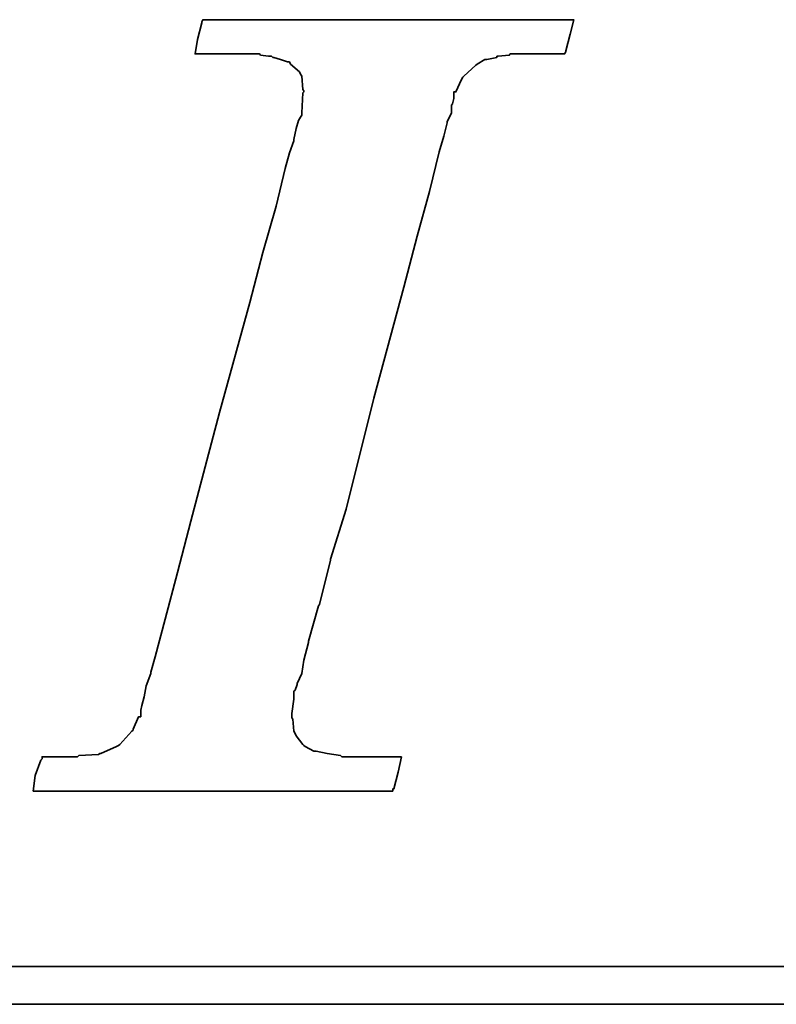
# Model space of a CAD drawing. Header units: inches. Extents: x 26 to 775, y 63 to 714.
# Tile 32 of 49: x 159.18 to 162.11, y 113.03 to 116.84. Entities that reach past the tile are written whole.
import ezdxf

# ---------------------------------------------------------------- set-up
doc = ezdxf.new("R2010")
doc.units = ezdxf.units.IN
doc.header["$LTSCALE"] = 3
doc.header["$MEASUREMENT"] = 0
doc.layers.add('DIM', color=4, linetype='Continuous')
doc.layers.add('layer 1', color=7, linetype='Continuous')

# ---------------------------------------------------------------- blocks, each defined once
blk = doc.blocks.new('TBI MOTION logo(完整正式版)')
at = {"layer": 'layer 1', "color": 22, "lineweight": 35}
for points, knots in [([(-40.59125, -7.94375), (-40.59125, -7.94375), (-40.97375, -7.94375), (-40.97375, -7.94375), (-40.97375, -7.94375), (-40.97375, -7.94375), (-41.38125, -7.94375), (-41.38125, -7.94375), (-41.38125, -7.94375), (-41.38125, -7.94375), (-41.54875, -7.94375), (-41.54875, -7.94375), (-41.54875, -7.94375), (-41.54875, -7.94375), (-41.59875, -7.94375), (-41.59875, -7.94375), (-41.59875, -7.94375), (-41.59875, -7.94375), (-41.88375, -7.94375), (-41.88375, -7.94375), (-41.88375, -7.94375), (-41.88375, -7.94375), (-41.90875, -7.91875), (-41.90875, -7.91875), (-41.90875, -7.91875), (-41.90875, -7.91875), (-42.19875, -7.87125), (-42.19875, -7.87125), (-42.19875, -7.87125), (-42.19875, -7.87125), (-42.43875, -7.82375), (-42.43875, -7.82375), (-42.43875, -7.82375), (-42.43875, -7.82375), (-42.45875, -7.82375), (-42.45875, -7.82375), (-42.45875, -7.82375), (-42.45875, -7.82375), (-42.48625, -7.82375), (-42.48625, -7.82375), (-42.48625, -7.82375), (-42.48625, -7.82375), (-42.67625, -7.72375), (-42.67625, -7.72375), (-42.67625, -7.72375), (-42.67625, -7.72375), (-42.70125, -7.70375), (-42.70125, -7.70375), (-42.70125, -7.70375), (-42.70125, -7.70375), (-42.72375, -7.67875), (-42.72375, -7.67875), (-42.72375, -7.67875), (-42.72375, -7.67875), (-42.86875, -7.48875), (-42.86875, -7.48875), (-42.86875, -7.48875), (-42.86875, -7.48875), (-42.89375, -7.43875), (-42.89375, -7.43875), (-42.89375, -7.43875), (-42.89375, -7.43875), (-42.91875, -7.38875), (-42.91875, -7.38875), (-42.91875, -7.38875), (-42.91875, -7.38875), (-42.93875, -7.12875), (-42.93875, -7.12875), (-42.93875, -7.12875), (-42.93875, -7.12875), (-42.96375, -7.10375), (-42.96375, -7.10375), (-42.96375, -7.10375), (-42.96375, -7.10375), (-42.96375, -7.05375), (-42.96375, -7.05375), (-42.96375, -7.05375), (-42.96375, -7.05375), (-42.96375, -7.00875), (-42.96375, -7.00875), (-42.96375, -7.00875), (-42.96375, -7.00875), (-42.91875, -6.69625), (-42.91875, -6.69625), (-42.91875, -6.69625), (-42.91875, -6.69625), (-42.91875, -6.62375), (-42.91875, -6.62375), (-42.91875, -6.62375), (-42.91875, -6.62375), (-42.91875, -6.59625), (-42.91875, -6.59625), (-42.91875, -6.59625), (-42.91875, -6.59625), (-42.91875, -6.57375), (-42.91875, -6.57375), (-42.91875, -6.57375), (-42.91875, -6.57375), (-42.91875, -6.52875), (-42.91875, -6.52875), (-42.91875, -6.52875), (-42.91875, -6.52875), (-42.89375, -6.50375), (-42.89375, -6.50375), (-42.89375, -6.50375), (-42.89375, -6.50375), (-42.84375, -6.38375), (-42.84375, -6.38375), (-42.84375, -6.38375), (-42.84375, -6.38375), (-42.84375, -6.35875), (-42.84375, -6.35875), (-42.84375, -6.35875), (-42.84375, -6.35875), (-42.74625, -6.14375), (-42.74625, -6.14375), (-42.74625, -6.14375), (-42.74625, -6.14375), (-42.70125, -5.85375), (-42.70125, -5.85375), (-42.70125, -5.85375), (-42.70125, -5.85375), (-42.60375, -5.47125), (-42.60375, -5.47125), (-42.60375, -5.47125), (-42.60375, -5.47125), (-42.60375, -5.44875), (-42.60375, -5.44875), (-42.60375, -5.44875), (-42.60375, -5.44875), (-42.38875, -4.67875), (-42.38875, -4.67875), (-42.38875, -4.67875), (-42.38875, -4.67875), (-42.36375, -4.65375), (-42.36375, -4.65375), (-42.36375, -4.65375), (-42.36375, -4.65375), (-42.12375, -3.69625), (-42.12375, -3.69625), (-42.12375, -3.69625), (-42.12375, -3.69625), (-42.12375, -3.67374), (-42.12375, -3.67374), (-42.12375, -3.67374), (-42.12375, -3.67374), (-41.78875, -2.59374), (-41.78875, -2.59374), (-41.78875, -2.59374), (-41.78875, -2.59374), (-41.18875, -0.19375), (-41.18875, -0.19375), (-41.18875, -0.19375), (-41.18875, -0.19375), (-40.54375, 2.20624), (-40.54375, 2.20624), (-40.54375, 2.20624), (-40.54375, 2.20624), (-40.25375, 3.30875), (-40.25375, 3.30875), (-40.25375, 3.30875), (-40.25375, 3.30875), (-39.98875, 4.27125), (-39.98875, 4.27125), (-39.98875, 4.27125), (-39.98875, 4.27125), (-39.77375, 5.13125), (-39.77375, 5.13125), (-39.77375, 5.13125), (-39.77375, 5.13125), (-39.67875, 5.47125), (-39.67875, 5.47125), (-39.67875, 5.47125), (-39.67875, 5.47125), (-39.60375, 5.75625), (-39.60375, 5.75625), (-39.60375, 5.75625), (-39.60375, 5.75625), (-39.60375, 5.78125), (-39.60375, 5.78125), (-39.60375, 5.78125), (-39.60375, 5.78125), (-39.50875, 5.97125), (-39.50875, 5.97125), (-39.50875, 5.97125), (-39.50875, 5.97125), (-39.50875, 6.13875), (-39.50875, 6.13875), (-39.50875, 6.13875), (-39.50875, 6.13875), (-39.48625, 6.16625), (-39.48625, 6.16625), (-39.48625, 6.16625), (-39.48625, 6.16625), (-39.46125, 6.28625), (-39.46125, 6.28625), (-39.46125, 6.28625), (-39.46125, 6.28625), (-39.46125, 6.42625), (-39.46125, 6.42625), (-39.46125, 6.42625), (-39.46125, 6.42625), (-39.41375, 6.42625), (-39.41375, 6.42625), (-39.41375, 6.42625), (-39.41375, 6.42625), (-39.29375, 6.69125), (-39.29375, 6.69125), (-39.29375, 6.69125), (-39.29375, 6.69125), (-39.26875, 6.74125), (-39.26875, 6.74125), (-39.26875, 6.74125), (-39.26875, 6.74125), (-39.24375, 6.76625), (-39.24375, 6.76625), (-39.24375, 6.76625), (-39.24375, 6.76625), (-38.98375, 7.00624), (-38.98375, 7.00624), (-38.98375, 7.00624), (-38.98375, 7.00624), (-38.95625, 7.02624), (-38.95625, 7.02624), (-38.95625, 7.02624), (-38.95625, 7.02624), (-38.78875, 7.12624), (-38.78875, 7.12624), (-38.78875, 7.12624), (-38.78875, 7.12624), (-38.76375, 7.12624), (-38.76375, 7.12624), (-38.76375, 7.12624), (-38.76375, 7.12624), (-38.74375, 7.12624), (-38.74375, 7.12624), (-38.74375, 7.12624), (-38.74375, 7.12624), (-38.52875, 7.17125), (-38.52875, 7.17125), (-38.52875, 7.17125), (-38.52875, 7.17125), (-38.52875, 7.19624), (-38.52875, 7.19624), (-38.52875, 7.19624), (-38.52875, 7.19624), (-38.50375, 7.19624), (-38.50375, 7.19624), (-38.50375, 7.19624), (-38.50375, 7.19624), (-38.26125, 7.21875), (-38.26125, 7.21875), (-38.26125, 7.21875), (-38.26125, 7.21875), (-38.23875, 7.24624), (-38.23875, 7.24624), (-38.23875, 7.24624), (-38.23875, 7.24624), (-38.21625, 7.24624), (-38.21625, 7.24624), (-38.21625, 7.24624), (-38.21625, 7.24624), (-38.18875, 7.24624), (-38.18875, 7.24624), (-38.18875, 7.24624), (-38.18875, 7.24624), (-37.90375, 7.24624), (-37.90375, 7.24624), (-37.90375, 7.24624), (-37.90375, 7.24624), (-37.85375, 7.24624), (-37.85375, 7.24624), (-37.85375, 7.24624), (-37.85375, 7.24624), (-37.75875, 7.24624), (-37.75875, 7.24624), (-37.75875, 7.24624), (-37.75875, 7.24624), (-37.42375, 7.24624), (-37.42375, 7.24624), (-37.42375, 7.24624), (-37.42375, 7.24624), (-37.08875, 7.24624), (-37.08875, 7.24624), (-37.08875, 7.24624), (-37.08875, 7.24624), (-37.06375, 7.24624), (-37.06375, 7.24624), (-37.06375, 7.24624), (-37.06375, 7.24624), (-37.06375, 7.26624), (-37.06375, 7.26624), (-37.06375, 7.26624), (-37.06375, 7.26624), (-37.03875, 7.29125), (-37.03875, 7.29125), (-37.03875, 7.29125), (-37.03875, 7.29125), (-37.03875, 7.31625), (-37.03875, 7.31625), (-37.03875, 7.31625), (-37.03875, 7.31625), (-36.94125, 7.67625), (-36.94125, 7.67625), (-36.94125, 7.67625), (-36.94125, 7.67625), (-36.86875, 7.98625), (-36.86875, 7.98625), (-36.86875, 7.98625), (-36.86875, 7.98625), (-36.98875, 7.98625), (-36.98875, 7.98625), (-36.98875, 7.98625), (-36.98875, 7.98625), (-37.42375, 7.98625), (-37.42375, 7.98625), (-37.42375, 7.98625), (-37.42375, 7.98625), (-37.94875, 7.98625), (-37.94875, 7.98625), (-37.94875, 7.98625), (-37.94875, 7.98625), (-38.57375, 7.98625), (-38.57375, 7.98625), (-38.57375, 7.98625), (-38.57375, 7.98625), (-39.29375, 7.98625), (-39.29375, 7.98625), (-39.29375, 7.98625), (-39.29375, 7.98625), (-40.82875, 7.98625), (-40.82875, 7.98625), (-40.82875, 7.98625), (-40.82875, 7.98625), (-42.36375, 7.98625), (-42.36375, 7.98625), (-42.36375, 7.98625), (-42.36375, 7.98625), (-43.08375, 7.98625), (-43.08375, 7.98625), (-43.08375, 7.98625), (-43.08375, 7.98625), (-43.70875, 7.98625), (-43.70875, 7.98625), (-43.70875, 7.98625), (-43.70875, 7.98625), (-44.23375, 7.98625), (-44.23375, 7.98625), (-44.23375, 7.98625), (-44.23375, 7.98625), (-44.66875, 7.98625), (-44.66875, 7.98625), (-44.66875, 7.98625), (-44.66875, 7.98625), (-44.88375, 7.98625), (-44.88375, 7.98625), (-44.88375, 7.98625), (-44.88375, 7.98625), (-44.90875, 7.94125), (-44.90875, 7.94125), (-44.90875, 7.94125), (-44.90875, 7.94125), (-44.90875, 7.91625), (-44.90875, 7.91625), (-44.90875, 7.91625), (-44.90875, 7.91625), (-45.00375, 7.55625), (-45.00375, 7.55625), (-45.00375, 7.55625), (-45.00375, 7.55625), (-45.05375, 7.24624), (-45.05375, 7.24624), (-45.05375, 7.24624), (-45.05375, 7.24624), (-44.61875, 7.24624), (-44.61875, 7.24624), (-44.61875, 7.24624), (-44.61875, 7.24624), (-44.11375, 7.24624), (-44.11375, 7.24624), (-44.11375, 7.24624), (-44.11375, 7.24624), (-43.99375, 7.24624), (-43.99375, 7.24624), (-43.99375, 7.24624), (-43.99375, 7.24624), (-43.94625, 7.24624), (-43.94625, 7.24624), (-43.94625, 7.24624), (-43.94625, 7.24624), (-43.92374, 7.24624), (-43.92374, 7.24624), (-43.92374, 7.24624), (-43.92374, 7.24624), (-43.65875, 7.24624), (-43.65875, 7.24624), (-43.65875, 7.24624), (-43.65875, 7.24624), (-43.63875, 7.21875), (-43.63875, 7.21875), (-43.63875, 7.21875), (-43.63875, 7.21875), (-43.46875, 7.19624), (-43.46875, 7.19624), (-43.46875, 7.19624), (-43.46875, 7.19624), (-43.39875, 7.19624), (-43.39875, 7.19624), (-43.39875, 7.19624), (-43.39875, 7.19624), (-43.37125, 7.17125), (-43.37125, 7.17125), (-43.37125, 7.17125), (-43.37125, 7.17125), (-43.34875, 7.17125), (-43.34875, 7.17125), (-43.34875, 7.17125), (-43.34875, 7.17125), (-43.20375, 7.12624), (-43.20375, 7.12624), (-43.20375, 7.12624), (-43.20375, 7.12624), (-43.05875, 7.07624), (-43.05875, 7.07624), (-43.05875, 7.07624), (-43.05875, 7.07624), (-43.01375, 7.07624), (-43.01375, 7.07624), (-43.01375, 7.07624), (-43.01375, 7.07624), (-42.98875, 7.02624), (-42.98875, 7.02624), (-42.98875, 7.02624), (-42.98875, 7.02624), (-42.79875, 6.86125), (-42.79875, 6.86125), (-42.79875, 6.86125), (-42.79875, 6.86125), (-42.77375, 6.81125), (-42.77375, 6.81125), (-42.77375, 6.81125), (-42.77375, 6.81125), (-42.74625, 6.76625), (-42.74625, 6.76625), (-42.74625, 6.76625), (-42.74625, 6.76625), (-42.72375, 6.47625), (-42.72375, 6.47625), (-42.72375, 6.47625), (-42.72375, 6.47625), (-42.70125, 6.45124), (-42.70125, 6.45124), (-42.70125, 6.45124), (-42.70125, 6.45124), (-42.70125, 6.42625), (-42.70125, 6.42625), (-42.70125, 6.42625), (-42.70125, 6.42625), (-42.72375, 6.40625), (-42.72375, 6.40625), (-42.72375, 6.40625), (-42.72375, 6.40625), (-42.74625, 5.97125), (-42.74625, 5.97125), (-42.74625, 5.97125), (-42.74625, 5.97125), (-42.74625, 5.94625), (-42.74625, 5.94625), (-42.74625, 5.94625), (-42.74625, 5.94625), (-42.74625, 5.92625), (-42.74625, 5.92625), (-42.74625, 5.92625), (-42.74625, 5.92625), (-42.77375, 5.87625), (-42.77375, 5.87625), (-42.77375, 5.87625), (-42.77375, 5.87625), (-42.81875, 5.80625), (-42.81875, 5.80625), (-42.81875, 5.80625), (-42.81875, 5.80625), (-42.86875, 5.63625), (-42.86875, 5.63625), (-42.86875, 5.63625), (-42.86875, 5.63625), (-42.91875, 5.39625), (-42.91875, 5.39625), (-42.91875, 5.39625), (-42.91875, 5.39625), (-42.91875, 5.37124), (-42.91875, 5.37124), (-42.91875, 5.37124), (-42.91875, 5.37124), (-43.01375, 5.10874), (-43.01375, 5.10874), (-43.01375, 5.10874), (-43.01375, 5.10874), (-43.10875, 4.77124), (-43.10875, 4.77124), (-43.10875, 4.77124), (-43.10875, 4.77124), (-43.29875, 3.95625), (-43.29875, 3.95625), (-43.29875, 3.95625), (-43.29875, 3.95625), (-43.58875, 2.95125), (-43.58875, 2.95125), (-43.58875, 2.95125), (-43.58875, 2.95125), (-43.87375, 1.87125), (-43.87375, 1.87125), (-43.87375, 1.87125), (-43.87375, 1.87125), (-44.52625, -0.50374), (-44.52625, -0.50374), (-44.52625, -0.50374), (-44.52625, -0.50374), (-45.14875, -2.85375), (-45.14875, -2.85375), (-45.14875, -2.85375), (-45.14875, -2.85375), (-45.43375, -3.95875), (-45.43375, -3.95875), (-45.43375, -3.95875), (-45.43375, -3.95875), (-45.69875, -4.96875), (-45.69875, -4.96875), (-45.69875, -4.96875), (-45.69875, -4.96875), (-45.91375, -5.78375), (-45.91375, -5.78375), (-45.91375, -5.78375), (-45.91375, -5.78375), (-46.01375, -6.11875), (-46.01375, -6.11875), (-46.01375, -6.11875), (-46.01375, -6.11875), (-46.01375, -6.14375), (-46.01375, -6.14375), (-46.01375, -6.14375), (-46.01375, -6.14375), (-46.10875, -6.40875), (-46.10875, -6.40875), (-46.10875, -6.40875), (-46.10875, -6.40875), (-46.15375, -6.64875), (-46.15375, -6.64875), (-46.15375, -6.64875), (-46.15375, -6.64875), (-46.20375, -6.83875), (-46.20375, -6.83875), (-46.20375, -6.83875), (-46.20375, -6.83875), (-46.22875, -6.93375), (-46.22875, -6.93375), (-46.22875, -6.93375), (-46.22875, -6.93375), (-46.22875, -7.07875), (-46.22875, -7.07875), (-46.22875, -7.07875), (-46.22875, -7.07875), (-46.27375, -7.07875), (-46.27375, -7.07875), (-46.27375, -7.07875), (-46.27375, -7.07875), (-46.39375, -7.34375), (-46.39375, -7.34375), (-46.39375, -7.34375), (-46.39375, -7.34375), (-46.39375, -7.36875), (-46.39375, -7.36875), (-46.39375, -7.36875), (-46.39375, -7.36875), (-46.42125, -7.38875), (-46.42125, -7.38875), (-46.42125, -7.38875), (-46.42125, -7.38875), (-46.68375, -7.67875), (-46.68375, -7.67875), (-46.68375, -7.67875), (-46.68375, -7.67875), (-46.70875, -7.70375), (-46.70875, -7.70375), (-46.70875, -7.70375), (-46.70875, -7.70375), (-46.75375, -7.72375), (-46.75375, -7.72375), (-46.75375, -7.72375), (-46.75375, -7.72375), (-47.08875, -7.87125), (-47.08875, -7.87125), (-47.08875, -7.87125), (-47.08875, -7.87125), (-47.11625, -7.87125), (-47.11625, -7.87125), (-47.11625, -7.87125), (-47.11625, -7.87125), (-47.13875, -7.89375), (-47.13875, -7.89375), (-47.13875, -7.89375), (-47.13875, -7.89375), (-47.56875, -7.91875), (-47.56875, -7.91875), (-47.56875, -7.91875), (-47.56875, -7.91875), (-47.59625, -7.94375), (-47.59625, -7.94375), (-47.59625, -7.94375), (-47.59625, -7.94375), (-47.64375, -7.94375), (-47.64375, -7.94375), (-47.64375, -7.94375), (-47.64375, -7.94375), (-47.73625, -7.94375), (-47.73625, -7.94375), (-47.73625, -7.94375), (-47.73625, -7.94375), (-48.07375, -7.94375), (-48.07375, -7.94375), (-48.07375, -7.94375), (-48.07375, -7.94375), (-48.36125, -7.94375), (-48.36125, -7.94375), (-48.36125, -7.94375), (-48.36125, -7.94375), (-48.36125, -7.96625), (-48.36125, -7.96625), (-48.36125, -7.96625), (-48.36125, -7.96625), (-48.36125, -7.99125), (-48.36125, -7.99125), (-48.36125, -7.99125), (-48.36125, -7.99125), (-48.38875, -8.01375), (-48.38875, -8.01375), (-48.38875, -8.01375), (-48.38875, -8.01375), (-48.50875, -8.34875), (-48.50875, -8.34875), (-48.50875, -8.34875), (-48.50875, -8.34875), (-48.55375, -8.68625), (-48.55375, -8.68625), (-48.55375, -8.68625), (-48.55375, -8.68625), (-48.45875, -8.68625), (-48.45875, -8.68625), (-48.45875, -8.68625), (-48.45875, -8.68625), (-48.07375, -8.68625), (-48.07375, -8.68625), (-48.07375, -8.68625), (-48.07375, -8.68625), (-47.52375, -8.68625), (-47.52375, -8.68625), (-47.52375, -8.68625), (-47.52375, -8.68625), (-46.92375, -8.68625), (-46.92375, -8.68625), (-46.92375, -8.68625), (-46.92375, -8.68625), (-46.25375, -8.68625), (-46.25375, -8.68625), (-46.25375, -8.68625), (-46.25375, -8.68625), (-46.20375, -8.68625), (-46.20375, -8.68625), (-46.20375, -8.68625), (-46.20375, -8.68625), (-44.71375, -8.68625), (-44.71375, -8.68625), (-44.71375, -8.68625), (-44.71375, -8.68625), (-43.22875, -8.68625), (-43.22875, -8.68625), (-43.22875, -8.68625), (-43.22875, -8.68625), (-42.55875, -8.68625), (-42.55875, -8.68625), (-42.55875, -8.68625), (-42.55875, -8.68625), (-42.50875, -8.68625), (-42.50875, -8.68625), (-42.50875, -8.68625), (-42.50875, -8.68625), (-41.93375, -8.68625), (-41.93375, -8.68625), (-41.93375, -8.68625), (-41.93375, -8.68625), (-41.38125, -8.68625), (-41.38125, -8.68625), (-41.38125, -8.68625), (-41.38125, -8.68625), (-40.97375, -8.68625), (-40.97375, -8.68625), (-40.97375, -8.68625), (-40.97375, -8.68625), (-40.78125, -8.68625), (-40.78125, -8.68625), (-40.78125, -8.68625), (-40.78125, -8.68625), (-40.78125, -8.63875), (-40.78125, -8.63875), (-40.78125, -8.63875), (-40.78125, -8.63875), (-40.75875, -8.63875), (-40.75875, -8.63875), (-40.75875, -8.63875), (-40.75875, -8.63875), (-40.66375, -8.27875), (-40.66375, -8.27875), (-40.66375, -8.27875), (-40.66375, -8.27875), (-40.59125, -7.94375), (-40.59125, -7.94375)], [0, 0, 0, 0, 0.00558659, 0.00558659, 0.00558659, 0.00558659, 0.01117318, 0.01117318, 0.01117318, 0.01117318, 0.01675978, 0.01675978, 0.01675978, 0.01675978, 0.02234637, 0.02234637, 0.02234637, 0.02234637, 0.02793296, 0.02793296, 0.02793296, 0.02793296, 0.03351955, 0.03351955, 0.03351955, 0.03351955, 0.03910615, 0.03910615, 0.03910615, 0.03910615, 0.04469274, 0.04469274, 0.04469274, 0.04469274, 0.05027933, 0.05027933, 0.05027933, 0.05027933, 0.05586592, 0.05586592, 0.05586592, 0.05586592, 0.06145251, 0.06145251, 0.06145251, 0.06145251, 0.06703911, 0.06703911, 0.06703911, 0.06703911, 0.0726257, 0.0726257, 0.0726257, 0.0726257, 0.07821229, 0.07821229, 0.07821229, 0.07821229, 0.08379888, 0.08379888, 0.08379888, 0.08379888, 0.08938547, 0.08938547, 0.08938547, 0.08938547, 0.09497207, 0.09497207, 0.09497207, 0.09497207, 0.10055866, 0.10055866, 0.10055866, 0.10055866, 0.10614525, 0.10614525, 0.10614525, 0.10614525, 0.11173184, 0.11173184, 0.11173184, 0.11173184, 0.11731844, 0.11731844, 0.11731844, 0.11731844, 0.12290503, 0.12290503, 0.12290503, 0.12290503, 0.12849162, 0.12849162, 0.12849162, 0.12849162, 0.13407821, 0.13407821, 0.13407821, 0.13407821, 0.1396648, 0.1396648, 0.1396648, 0.1396648, 0.1452514, 0.1452514, 0.1452514, 0.1452514, 0.15083799, 0.15083799, 0.15083799, 0.15083799, 0.15642458, 0.15642458, 0.15642458, 0.15642458, 0.16201117, 0.16201117, 0.16201117, 0.16201117, 0.16759777, 0.16759777, 0.16759777, 0.16759777, 0.17318436, 0.17318436, 0.17318436, 0.17318436, 0.17877095, 0.17877095, 0.17877095, 0.17877095, 0.18435754, 0.18435754, 0.18435754, 0.18435754, 0.18994413, 0.18994413, 0.18994413, 0.18994413, 0.19553073, 0.19553073, 0.19553073, 0.19553073, 0.20111732, 0.20111732, 0.20111732, 0.20111732, 0.20670391, 0.20670391, 0.20670391, 0.20670391, 0.2122905, 0.2122905, 0.2122905, 0.2122905, 0.21787709, 0.21787709, 0.21787709, 0.21787709, 0.22346369, 0.22346369, 0.22346369, 0.22346369, 0.22905028, 0.22905028, 0.22905028, 0.22905028, 0.23463687, 0.23463687, 0.23463687, 0.23463687, 0.24022346, 0.24022346, 0.24022346, 0.24022346, 0.24581006, 0.24581006, 0.24581006, 0.24581006, 0.25139665, 0.25139665, 0.25139665, 0.25139665, 0.25698324, 0.25698324, 0.25698324, 0.25698324, 0.26256983, 0.26256983, 0.26256983, 0.26256983, 0.26815642, 0.26815642, 0.26815642, 0.26815642, 0.27374302, 0.27374302, 0.27374302, 0.27374302, 0.27932961, 0.27932961, 0.27932961, 0.27932961, 0.2849162, 0.2849162, 0.2849162, 0.2849162, 0.29050279, 0.29050279, 0.29050279, 0.29050279, 0.29608939, 0.29608939, 0.29608939, 0.29608939, 0.30167598, 0.30167598, 0.30167598, 0.30167598, 0.30726257, 0.30726257, 0.30726257, 0.30726257, 0.31284916, 0.31284916, 0.31284916, 0.31284916, 0.31843575, 0.31843575, 0.31843575, 0.31843575, 0.32402235, 0.32402235, 0.32402235, 0.32402235, 0.32960894, 0.32960894, 0.32960894, 0.32960894, 0.33519553, 0.33519553, 0.33519553, 0.33519553, 0.34078212, 0.34078212, 0.34078212, 0.34078212, 0.34636872, 0.34636872, 0.34636872, 0.34636872, 0.35195531, 0.35195531, 0.35195531, 0.35195531, 0.3575419, 0.3575419, 0.3575419, 0.3575419, 0.36312849, 0.36312849, 0.36312849, 0.36312849, 0.36871508, 0.36871508, 0.36871508, 0.36871508, 0.37430168, 0.37430168, 0.37430168, 0.37430168, 0.37988827, 0.37988827, 0.37988827, 0.37988827, 0.38547486, 0.38547486, 0.38547486, 0.38547486, 0.39106145, 0.39106145, 0.39106145, 0.39106145, 0.39664804, 0.39664804, 0.39664804, 0.39664804, 0.40223464, 0.40223464, 0.40223464, 0.40223464, 0.40782123, 0.40782123, 0.40782123, 0.40782123, 0.41340782, 0.41340782, 0.41340782, 0.41340782, 0.41899441, 0.41899441, 0.41899441, 0.41899441, 0.42458101, 0.42458101, 0.42458101, 0.42458101, 0.4301676, 0.4301676, 0.4301676, 0.4301676, 0.43575419, 0.43575419, 0.43575419, 0.43575419, 0.44134078, 0.44134078, 0.44134078, 0.44134078, 0.44692737, 0.44692737, 0.44692737, 0.44692737, 0.45251397, 0.45251397, 0.45251397, 0.45251397, 0.45810056, 0.45810056, 0.45810056, 0.45810056, 0.46368715, 0.46368715, 0.46368715, 0.46368715, 0.46927374, 0.46927374, 0.46927374, 0.46927374, 0.47486034, 0.47486034, 0.47486034, 0.47486034, 0.48044693, 0.48044693, 0.48044693, 0.48044693, 0.48603352, 0.48603352, 0.48603352, 0.48603352, 0.49162011, 0.49162011, 0.49162011, 0.49162011, 0.4972067, 0.4972067, 0.4972067, 0.4972067, 0.5027933, 0.5027933, 0.5027933, 0.5027933, 0.50837989, 0.50837989, 0.50837989, 0.50837989, 0.51396648, 0.51396648, 0.51396648, 0.51396648, 0.51955307, 0.51955307, 0.51955307, 0.51955307, 0.52513966, 0.52513966, 0.52513966, 0.52513966, 0.53072626, 0.53072626, 0.53072626, 0.53072626, 0.53631285, 0.53631285, 0.53631285, 0.53631285, 0.54189944, 0.54189944, 0.54189944, 0.54189944, 0.54748603, 0.54748603, 0.54748603, 0.54748603, 0.55307263, 0.55307263, 0.55307263, 0.55307263, 0.55865922, 0.55865922, 0.55865922, 0.55865922, 0.56424581, 0.56424581, 0.56424581, 0.56424581, 0.5698324, 0.5698324, 0.5698324, 0.5698324, 0.57541899, 0.57541899, 0.57541899, 0.57541899, 0.58100559, 0.58100559, 0.58100559, 0.58100559, 0.58659218, 0.58659218, 0.58659218, 0.58659218, 0.59217877, 0.59217877, 0.59217877, 0.59217877, 0.59776536, 0.59776536, 0.59776536, 0.59776536, 0.60335196, 0.60335196, 0.60335196, 0.60335196, 0.60893855, 0.60893855, 0.60893855, 0.60893855, 0.61452514, 0.61452514, 0.61452514, 0.61452514, 0.62011173, 0.62011173, 0.62011173, 0.62011173, 0.62569832, 0.62569832, 0.62569832, 0.62569832, 0.63128492, 0.63128492, 0.63128492, 0.63128492, 0.63687151, 0.63687151, 0.63687151, 0.63687151, 0.6424581, 0.6424581, 0.6424581, 0.6424581, 0.64804469, 0.64804469, 0.64804469, 0.64804469, 0.65363128, 0.65363128, 0.65363128, 0.65363128, 0.65921788, 0.65921788, 0.65921788, 0.65921788, 0.66480447, 0.66480447, 0.66480447, 0.66480447, 0.67039106, 0.67039106, 0.67039106, 0.67039106, 0.67597765, 0.67597765, 0.67597765, 0.67597765, 0.68156425, 0.68156425, 0.68156425, 0.68156425, 0.68715084, 0.68715084, 0.68715084, 0.68715084, 0.69273743, 0.69273743, 0.69273743, 0.69273743, 0.69832402, 0.69832402, 0.69832402, 0.69832402, 0.70391061, 0.70391061, 0.70391061, 0.70391061, 0.70949721, 0.70949721, 0.70949721, 0.70949721, 0.7150838, 0.7150838, 0.7150838, 0.7150838, 0.72067039, 0.72067039, 0.72067039, 0.72067039, 0.72625698, 0.72625698, 0.72625698, 0.72625698, 0.73184358, 0.73184358, 0.73184358, 0.73184358, 0.73743017, 0.73743017, 0.73743017, 0.73743017, 0.74301676, 0.74301676, 0.74301676, 0.74301676, 0.74860335, 0.74860335, 0.74860335, 0.74860335, 0.75418994, 0.75418994, 0.75418994, 0.75418994, 0.75977654, 0.75977654, 0.75977654, 0.75977654, 0.76536313, 0.76536313, 0.76536313, 0.76536313, 0.77094972, 0.77094972, 0.77094972, 0.77094972, 0.77653631, 0.77653631, 0.77653631, 0.77653631, 0.78212291, 0.78212291, 0.78212291, 0.78212291, 0.7877095, 0.7877095, 0.7877095, 0.7877095, 0.79329609, 0.79329609, 0.79329609, 0.79329609, 0.79888268, 0.79888268, 0.79888268, 0.79888268, 0.80446927, 0.80446927, 0.80446927, 0.80446927, 0.81005587, 0.81005587, 0.81005587, 0.81005587, 0.81564246, 0.81564246, 0.81564246, 0.81564246, 0.82122905, 0.82122905, 0.82122905, 0.82122905, 0.82681564, 0.82681564, 0.82681564, 0.82681564, 0.83240223, 0.83240223, 0.83240223, 0.83240223, 0.83798883, 0.83798883, 0.83798883, 0.83798883, 0.84357542, 0.84357542, 0.84357542, 0.84357542, 0.84916201, 0.84916201, 0.84916201, 0.84916201, 0.8547486, 0.8547486, 0.8547486, 0.8547486, 0.8603352, 0.8603352, 0.8603352, 0.8603352, 0.86592179, 0.86592179, 0.86592179, 0.86592179, 0.87150838, 0.87150838, 0.87150838, 0.87150838, 0.87709497, 0.87709497, 0.87709497, 0.87709497, 0.88268156, 0.88268156, 0.88268156, 0.88268156, 0.88826816, 0.88826816, 0.88826816, 0.88826816, 0.89385475, 0.89385475, 0.89385475, 0.89385475, 0.89944134, 0.89944134, 0.89944134, 0.89944134, 0.90502793, 0.90502793, 0.90502793, 0.90502793, 0.91061453, 0.91061453, 0.91061453, 0.91061453, 0.91620112, 0.91620112, 0.91620112, 0.91620112, 0.92178771, 0.92178771, 0.92178771, 0.92178771, 0.9273743, 0.9273743, 0.9273743, 0.9273743, 0.93296089, 0.93296089, 0.93296089, 0.93296089, 0.93854749, 0.93854749, 0.93854749, 0.93854749, 0.94413408, 0.94413408, 0.94413408, 0.94413408, 0.94972067, 0.94972067, 0.94972067, 0.94972067, 0.95530726, 0.95530726, 0.95530726, 0.95530726, 0.96089385, 0.96089385, 0.96089385, 0.96089385, 0.96648045, 0.96648045, 0.96648045, 0.96648045, 0.97206704, 0.97206704, 0.97206704, 0.97206704, 0.97765363, 0.97765363, 0.97765363, 0.97765363, 0.98324022, 0.98324022, 0.98324022, 0.98324022, 0.98882682, 0.98882682, 0.98882682, 0.98882682, 0.99441341, 0.99441341, 0.99441341, 0.99441341, 1, 1, 1, 1]), ([(75.90875, -9.47875), (75.90875, -9.47875), (75.90875, -12.28625), (75.90875, -12.28625), (75.90875, -12.28625), (75.90875, -12.28625), (75.90875, -12.47875), (75.90875, -12.47875), (75.90875, -12.47875), (75.90875, -12.47875), (75.71625, -12.47875), (75.71625, -12.47875), (75.71625, -12.47875), (75.71625, -12.47875), (-88.32875, -12.47875), (-88.32875, -12.47875), (-88.32875, -12.47875), (-88.32875, -12.47875), (-88.32875, -13.29375), (-88.32875, -13.29375), (-88.32875, -13.29375), (-88.32875, -13.29375), (82.89125, -13.29375), (82.89125, -13.29375), (82.89125, -13.29375), (82.89125, -13.29375), (75.90875, -9.47875), (75.90875, -9.47875)], [0, 0, 0, 0, 0.14285714, 0.14285714, 0.14285714, 0.14285714, 0.28571429, 0.28571429, 0.28571429, 0.28571429, 0.42857143, 0.42857143, 0.42857143, 0.42857143, 0.57142857, 0.57142857, 0.57142857, 0.57142857, 0.71428571, 0.71428571, 0.71428571, 0.71428571, 0.85714286, 0.85714286, 0.85714286, 0.85714286, 1, 1, 1, 1])]:
    blk.add_open_spline(points, degree=3, knots=knots, dxfattribs=at)

msp = doc.modelspace()

# ---------------------------------------------------------------- block references
at = {"layer": 'DIM', "color": 7, "xscale": 0.1791590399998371, "yscale": 0.1791590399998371, "zscale": 0.1791590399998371}
msp.add_blockref('TBI MOTION logo(完整正式版)', (167.9302, 115.4098), dxfattribs=at)

doc.saveas('drawing.dxf')
